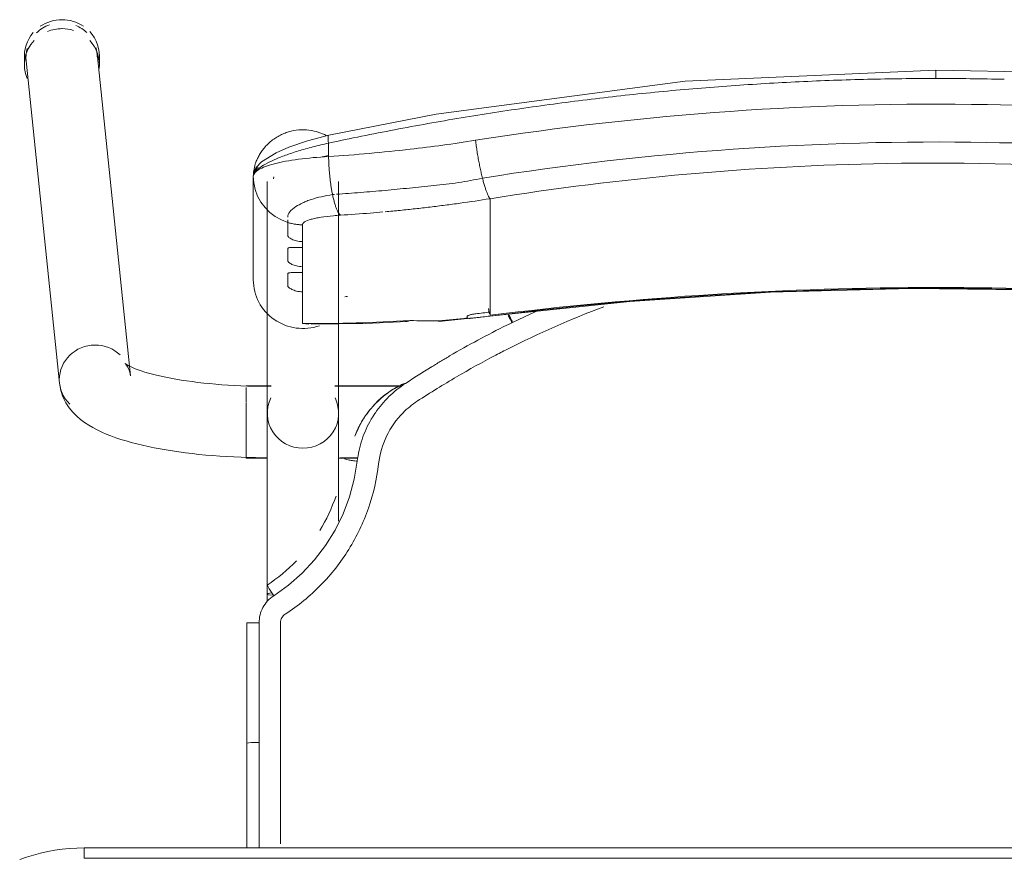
# Model space of a CAD drawing. Header units: metres. Extents: x 3 to 43.5, y -74 to -48.5.
# Tile 78 of 209: x 39.287 to 39.572, y -59.58 to -59.337. Entities that reach past the tile are written whole.
import ezdxf

# ---------------------------------------------------------------- set-up
doc = ezdxf.new("R2010")
doc.units = ezdxf.units.M
doc.layers.add('I-FURN', color=7, linetype='Continuous', lineweight=18)

# ---------------------------------------------------------------- blocks, each defined once
blk = doc.blocks.new('ConjuntoParaAlunoTamanho6 - CJA06_ConjuntoParaAlunoTamanho6-V34-1PAV - FRIGORÍFICA')
at = {"layer": 'I-FURN', "color": 253, "true_color": 0xaaaaaa}
for p, q in [((-0.2643, 0.29456), (-0.2643, 0.29197)), ((-0.23354, 0.20182), (-0.24321, 0.29526)), ((-0.24254, 0.29197), (-0.24254, 0.29456)), ((-0.2638, 0.29312), (-0.25413, 0.19969)), ((-0.1979, 0.25969), (-0.1979, 0.22964)), ((-0.19385, 0.25812), (-0.19385, 0.19097)), ((-0.19207, 0.25896), (-0.19202, 0.25906)), ((-0.19202, 0.25906), (-0.19192, 0.25949)), ((-0.17315, 0.19097), (-0.17315, 0.25812)), ((-0.19734, 0.2558), (-0.19665, 0.25395)), ((-0.17493, 0.25435), (-0.17437, 0.25441)), ((-0.19665, 0.25395), (-0.1957, 0.25221)), ((-0.1957, 0.25221), (-0.19451, 0.25062)), ((-0.12923, 0.2438), (-0.12923, 0.25317)), ((-0.12923, 0.24214), (-0.12923, 0.2438)), ((-0.18366, 0.24073), (-0.18366, 0.23904)), ((-0.12923, 0.24214), (-0.12923, 0.23653)), ((-0.12923, 0.23653), (-0.12923, 0.23486)), ((-0.12923, 0.23486), (-0.12923, 0.22925)), ((-0.18366, 0.23345), (-0.18366, 0.23176)), ((-0.12923, 0.22925), (-0.12923, 0.22759)), ((-0.18366, 0.22617), (-0.18366, 0.21701)), ((-0.12923, 0.22759), (-0.12923, 0.22197)), ((-0.12923, 0.22197), (-0.12923, 0.22031)), ((-0.11598, 0.22048), (-0.1227, 0.21732)), ((-0.14414, 0.21757), (-0.12926, 0.21915)), ((-0.18366, 0.21701), (-0.1818, 0.21679)), ((-0.19271, 0.19894), (-0.2, 0.19894)), ((-0.2, 0.19844), (-0.2, 0.19411)), ((-0.19271, 0.19879), (-0.19385, 0.19879)), ((-0.19385, 0.19879), (-0.19385, 0.19845)), ((-0.19385, 0.19845), (-0.19385, 0.19764)), ((-0.15474, 0.19894), (-0.17429, 0.19894)), ((-0.15494, 0.19879), (-0.17429, 0.19879)), ((-0.2, 0.19393), (-0.2, 0.18575)), ((-0.19385, 0.19367), (-0.19385, 0.1916)), ((-0.2, 0.18573), (-0.2, 0.17922)), ((-0.19385, 0.18688), (-0.19385, 0.18582)), ((-0.19385, 0.18371), (-0.19385, 0.18582)), ((-0.2, 0.17916), (-0.2, 0.17794)), ((-0.2, 0.17794), (-0.19377, 0.17794)), ((-0.19385, 0.17809), (-0.19385, 0.17951)), ((-0.17323, 0.17794), (-0.1676, 0.17794)), ((-0.17268, 0.17809), (-0.16757, 0.17809)), ((-0.19385, 0.13857), (-0.19385, 0.13643)), ((-0.19983, 0.13021), (-0.19982, 0.0953)), ((-0.19982, 0.06488), (-0.19982, 0.0953)), ((-0.19982, 0.0953), (-0.19982, 0.09529)), ((-0.19623, 0.09556), (-0.19738, 0.09554)), ((0.247, 0.06497), (-0.247, 0.06497)), ((-0.247, 0.06497), (-0.247, 0.06197)), ((0.247, 0.06497), (-0.247, 0.06497))]:
    blk.add_line(p, q, dxfattribs=at)
at = {"layer": 'I-FURN', "color": 253, "true_color": 0xaaaaaa, "flags": 128}
for points in [[(0.0001, 0.2904), (-0.07267, 0.28721), (-0.14486, 0.2777), (-0.17603, 0.27161)], [(0.17623, 0.27161), (0.10331, 0.28398), (0.03018, 0.28985), (0.0001, 0.2904)], [(-0.17603, 0.27161), (-0.18218, 0.26997), (-0.18761, 0.26812), (-0.19131, 0.26652), (-0.19557, 0.2639), (-0.19708, 0.26226), (-0.19765, 0.26113), (-0.1979, 0.25971)], [(-0.17607, 0.26928), (-0.17607, 0.26831), (-0.17607, 0.26734), (-0.17607, 0.26637), (-0.17607, 0.2654)], [(-0.1979, 0.24468), (-0.1979, 0.2522), (-0.1979, 0.25971)], [(-0.1979, 0.25969), (-0.19776, 0.25773), (-0.19734, 0.2558)], [(-0.1979, 0.25969), (-0.1979, 0.25218), (-0.1979, 0.24467), (-0.1979, 0.23715), (-0.1979, 0.22964)], [(-0.19451, 0.25062), (-0.19311, 0.2492), (-0.19152, 0.24799)], [(-0.19152, 0.24799), (-0.18977, 0.24701), (-0.1879, 0.24628)], [(-0.1879, 0.24243), (-0.1879, 0.24339), (-0.1879, 0.24435), (-0.1879, 0.24532), (-0.1879, 0.24628)], [(-0.18366, 0.24561), (-0.18366, 0.24439), (-0.18366, 0.24317), (-0.18366, 0.24195), (-0.18366, 0.24073)], [(-0.1879, 0.23515), (-0.1879, 0.23603), (-0.1879, 0.23692), (-0.1879, 0.2378), (-0.1879, 0.23868)], [(-0.18366, 0.23904), (-0.18366, 0.23764), (-0.18366, 0.23624), (-0.18366, 0.23485), (-0.18366, 0.23345)], [(-0.1879, 0.22787), (-0.1879, 0.22876), (-0.1879, 0.22964), (-0.1879, 0.23052), (-0.1879, 0.23141)], [(-0.18366, 0.23176), (-0.18366, 0.23036), (-0.18366, 0.22897), (-0.18366, 0.22757), (-0.18366, 0.22617)], [(-0.12926, 0.21915), (-0.08865, 0.22342), (-0.0479, 0.2261), (-0.00707, 0.22717), (0.03376, 0.22666), (0.07455, 0.22454), (0.11521, 0.22083), (0.12946, 0.21915)], [(-0.12923, 0.22031), (-0.12923, 0.22007), (-0.12923, 0.21984), (-0.12923, 0.21961), (-0.12923, 0.21937)], [(-0.18111, 0.21677), (-0.16533, 0.21701), (-0.15331, 0.21761)], [(-0.1359, 0.2187), (-0.1359, 0.21878), (-0.1359, 0.21886), (-0.1359, 0.21893), (-0.1359, 0.21901)], [(-0.23354, 0.20182), (-0.23373, 0.20287), (-0.23403, 0.20376), (-0.23437, 0.20445), (-0.23469, 0.20492), (-0.23492, 0.20521), (-0.23505, 0.20534), (-0.23507, 0.20536)], [(-0.23507, 0.20536), (-0.23501, 0.20531), (-0.23482, 0.20518), (-0.23451, 0.20499), (-0.23408, 0.20476), (-0.23355, 0.20449), (-0.23291, 0.2042), (-0.23217, 0.20389), (-0.23133, 0.20358), (-0.23041, 0.20326), (-0.22941, 0.20294), (-0.22832, 0.20262), (-0.22717, 0.2023), (-0.22594, 0.20199), (-0.22464, 0.20169), (-0.22328, 0.2014), (-0.22186, 0.20112), (-0.22039, 0.20086), (-0.21886, 0.2006), (-0.21729, 0.20036), (-0.21567, 0.20014), (-0.214, 0.19993), (-0.2123, 0.19973), (-0.21057, 0.19956), (-0.2088, 0.1994), (-0.207, 0.19926), (-0.20518, 0.19913), (-0.20334, 0.19903), (-0.20148, 0.19894), (-0.19961, 0.19888), (-0.19772, 0.19883), (-0.19583, 0.1988), (-0.19394, 0.19879), (-0.19385, 0.19879)], [(-0.25413, 0.19969), (-0.25375, 0.19762), (-0.25311, 0.19572), (-0.25226, 0.19403), (-0.25129, 0.19256), (-0.25023, 0.19128), (-0.24913, 0.19017), (-0.24799, 0.18919), (-0.24683, 0.18832), (-0.24563, 0.18753), (-0.24441, 0.18681), (-0.24316, 0.18615), (-0.24188, 0.18553), (-0.24055, 0.18496), (-0.23919, 0.18441), (-0.23778, 0.1839), (-0.23633, 0.18341), (-0.23483, 0.18295), (-0.2333, 0.18251), (-0.23171, 0.1821), (-0.23008, 0.1817), (-0.22841, 0.18133), (-0.2267, 0.18098), (-0.22495, 0.18064), (-0.22315, 0.18033), (-0.22132, 0.18004), (-0.21946, 0.17976), (-0.21756, 0.17951), (-0.21562, 0.17928), (-0.21366, 0.17906), (-0.21168, 0.17887), (-0.20967, 0.1787), (-0.20763, 0.17855), (-0.20558, 0.17842), (-0.20352, 0.17831), (-0.20144, 0.17823), (-0.19935, 0.17816), (-0.19725, 0.17811), (-0.19515, 0.17809), (-0.19385, 0.17809)], [(-0.19385, 0.13857), (-0.19385, 0.14057), (-0.19385, 0.14257), (-0.19385, 0.14457), (-0.19385, 0.14656), (-0.19385, 0.14855), (-0.19385, 0.15053), (-0.19385, 0.15249), (-0.19385, 0.15444), (-0.19385, 0.15637), (-0.19385, 0.15827), (-0.19385, 0.16015), (-0.19385, 0.162), (-0.19385, 0.16382), (-0.19385, 0.1656), (-0.19385, 0.16735), (-0.19385, 0.16905), (-0.19385, 0.17071), (-0.19385, 0.17233), (-0.19385, 0.1739), (-0.19385, 0.17541), (-0.19385, 0.17687), (-0.19385, 0.17828), (-0.19385, 0.17963), (-0.19385, 0.18092), (-0.19385, 0.18215), (-0.19385, 0.18331), (-0.19385, 0.18441), (-0.19385, 0.18544), (-0.19385, 0.1864), (-0.19385, 0.18729), (-0.19385, 0.1881), (-0.19385, 0.18885), (-0.19385, 0.18951), (-0.19385, 0.19011), (-0.19385, 0.19062), (-0.19385, 0.19097)], [(-0.17315, 0.19097), (-0.17315, 0.19051), (-0.17315, 0.18998), (-0.17315, 0.18937), (-0.17315, 0.18869), (-0.17315, 0.18793), (-0.17315, 0.1871), (-0.17315, 0.18619), (-0.17315, 0.18522), (-0.17315, 0.18417), (-0.17315, 0.18306), (-0.17315, 0.18188), (-0.17315, 0.18064), (-0.17315, 0.17934), (-0.17315, 0.17798), (-0.17315, 0.17656), (-0.17315, 0.17508), (-0.17315, 0.17355), (-0.17315, 0.17198), (-0.17315, 0.17035), (-0.17315, 0.16868), (-0.17315, 0.16696), (-0.17315, 0.16521), (-0.17315, 0.16342), (-0.17315, 0.16159), (-0.17315, 0.15974)], [(-0.16841, 0.18438), (-0.16841, 0.18437), (-0.16841, 0.18435), (-0.16841, 0.18434), (-0.16841, 0.18432)], [(-0.16774, 0.17706), (-0.16861, 0.17188), (-0.16997, 0.16679), (-0.17181, 0.16185), (-0.17415, 0.15713), (-0.17693, 0.15265), (-0.18013, 0.14846), (-0.18374, 0.14461), (-0.18771, 0.14113), (-0.19199, 0.13805)], [(-0.19623, 0.13025), (-0.19623, 0.12331), (-0.19623, 0.11637), (-0.19623, 0.10942), (-0.19623, 0.10249), (-0.19623, 0.09556)], [(-0.19738, 0.09554), (-0.19841, 0.0955), (-0.1992, 0.09544), (-0.19969, 0.09537), (-0.19982, 0.0953)], [(-0.247, 0.06497), (-0.24912, 0.06492), (-0.25124, 0.0648), (-0.25334, 0.06459), (-0.25544, 0.06429), (-0.25753, 0.06391), (-0.2596, 0.06345), (-0.26165, 0.0629), (-0.26367, 0.06228), (-0.26567, 0.06157)], [(0.247, 0.06197), (0.1235, 0.06197), (0, 0.06197), (-0.1235, 0.06197), (-0.247, 0.06197)], [(-0.247, 0.06197), (-0.1235, 0.06197), (0, 0.06197), (0.1235, 0.06197), (0.247, 0.06197)]]:
    blk.add_lwpolyline(points, dxfattribs=at)
at = {"layer": 'I-FURN', "color": 253, "true_color": 0xaaaaaa}
for centre, major_axis, ratio, start_param, end_param in [((-0.25351, 0.29419), (0.01029, 0.00107), 0.967158, 1.815725, 2.256389), ((-0.25342, 0.29456), (0.01088, 0), 0.965926, 1.570796, 2.185058), ((-0.25342, 0.29456), (0.01088, 0), 0.965926, 0.959427, 1.570796), ((-0.25351, 0.29419), (0.01029, 0.00107), 0.967158, 0.685592, 1.060105), ((-0.25342, 0.29456), (0.01088, 0), 0.965926, 2.438822, 3.243525), ((-0.25342, 0.29197), (0.01088, 0), 0.965926, 1.570796, 1.965237), ((-0.25342, 0.29197), (0.01088, 0), 0.965926, 1.257624, 1.559899), ((-0.25342, 0.29456), (0.01088, 0), 0.965926, 6.170166, 7.020457), ((-0.25342, 0.29197), (0.01088, 0), 0.965926, 2.404268, 3.526261), ((-0.25342, 0.29197), (0.01088, 0), 0.965926, 6.182855, 7.015454), ((-0.25351, 0.29419), (0.01029, 0.00107), 0.967158, 6.18338, 6.464028), ((-0.25351, 0.29419), (0.01029, 0.00107), 0.967158, 2.780211, 3.141593), ((-0.1835, 0.22964), (-0.0144, 0), 0.978148, 0, 1.909658), ((0.0001, -0.77159), (1.0211, 0), 0.978148, 1.443771, 1.697822), ((0.0001, -0.77117), (1.0209, 0), 0.978148, 1.443771, 1.697822), ((-0.17927, 0.60128), (0.385, 0), 0.978148, 4.732926, 4.735013), ((-0.17927, 0.60356), (0.395, 0), 0.978148, 4.828782, 4.839414), ((-0.1305, 0.22908), (-0.00124, 0.00992), 0.026339, 2.463316, 2.789234), ((-0.17927, 0.60336), (0.395, 0), 0.978148, 4.701279, 4.780293), ((-0.14501, 0.22754), (-0.00087, 0.00996), 0.018501, 2.957526, 3.350225), ((-0.17927, 0.60263), (0.395, 0), 0.978148, 4.801491, 4.822541), ((-0.17927, 0.60221), (0.3948, 0), 0.978148, 4.828842, 4.839414), ((-0.24383, 0.20075), (0.01029, 0.00107), 0.967158, 1.470991, 3.041787), ((-0.24383, 0.20075), (0.01029, 0.00107), 0.967158, 0.685592, 1.470991), ((-0.24383, 0.20075), (0.01029, 0.00107), 0.967158, 3.041787, 3.827185), ((-0.1835, 0.19097), (0.01035, 0), 0.978148, 2.686587, 4.712389), ((-0.1835, 0.19097), (0.01035, 0), 0.978148, 4.712389, 6.738191), ((-0.1835, 0.13857), (0.01035, 0), 0.069756, 2.648425, 3.665191)]:
    blk.add_ellipse(centre, major_axis=major_axis, ratio=ratio, start_param=start_param, end_param=end_param, dxfattribs=at)
for points in [[(0.0001, 0.29036), (0.0001, 0.29029), (0.0001, 0.29001), (0.0001, 0.28916), (0.0001, 0.28841), (0.0001, 0.28802)], [(-0.05929, 0.28591), (-0.06588, 0.28544), (-0.07245, 0.28489), (-0.07901, 0.28427)], [(-0.03953, 0.28708), (-0.04612, 0.28677), (-0.05271, 0.28638), (-0.05929, 0.28591)], [(-0.01972, 0.28779), (-0.02633, 0.28763), (-0.03293, 0.2874), (-0.03953, 0.28708)], [(0.0001, 0.28802), (-0.00651, 0.28802), (-0.01312, 0.28795), (-0.01972, 0.28779)], [(0.01992, 0.28779), (0.01332, 0.28795), (0.00671, 0.28802), (0.0001, 0.28802)], [(-0.07901, 0.28427), (-0.08557, 0.28365), (-0.09211, 0.28295), (-0.09864, 0.28217)], [(-0.09864, 0.28217), (-0.10517, 0.28139), (-0.11169, 0.28054), (-0.11819, 0.27961)], [(-0.11819, 0.27961), (-0.12468, 0.27869), (-0.13116, 0.27768), (-0.13762, 0.27661)], [(-0.13762, 0.27661), (-0.14407, 0.27553), (-0.15051, 0.27438), (-0.15692, 0.27316)], [(-0.15692, 0.27316), (-0.16332, 0.27194), (-0.16971, 0.27065), (-0.17607, 0.26928)], [(-0.13346, 0.2701), (-0.13339, 0.26956), (-0.13324, 0.26848), (-0.133, 0.26684), (-0.13272, 0.2652), (-0.13242, 0.26359), (-0.13211, 0.26203), (-0.13178, 0.26053), (-0.13155, 0.25959), (-0.13144, 0.25914)], [(-0.17609, 0.26577), (-0.1767, 0.26561), (-0.17731, 0.26545), (-0.17791, 0.26528)], [(-0.17607, 0.2654), (-0.17914, 0.26523), (-0.18504, 0.2647), (-0.19219, 0.26337), (-0.19682, 0.26165), (-0.1979, 0.26035), (-0.1979, 0.25969)], [(-0.17607, 0.2654), (-0.17606, 0.26498), (-0.17604, 0.26413), (-0.17598, 0.26285), (-0.1759, 0.26156), (-0.17579, 0.26028), (-0.17566, 0.25902), (-0.17551, 0.25778), (-0.17533, 0.25659), (-0.17514, 0.25544), (-0.175, 0.25471), (-0.17493, 0.25435)], [(-0.12923, 0.25317), (-0.12932, 0.25327), (-0.1295, 0.25353), (-0.1298, 0.25409), (-0.13011, 0.25481), (-0.13044, 0.25568), (-0.13077, 0.2567), (-0.1311, 0.25786), (-0.13133, 0.2587), (-0.13144, 0.25914)], [(-0.17493, 0.25435), (-0.17484, 0.25392), (-0.17465, 0.25308), (-0.17435, 0.25195), (-0.17403, 0.25093), (-0.17369, 0.25006), (-0.17335, 0.24934), (-0.173, 0.24877), (-0.17277, 0.2485), (-0.17265, 0.2484)], [(-0.16398, 0.24902), (-0.16687, 0.24878), (-0.16977, 0.24858), (-0.17265, 0.2484)], [(-0.16031, 0.24933), (-0.16153, 0.24922), (-0.16276, 0.24911), (-0.16398, 0.24902)], [(-0.1553, 0.2498), (-0.15675, 0.24966), (-0.15819, 0.24952), (-0.15964, 0.24939)], [(-0.15095, 0.25026), (-0.1524, 0.2501), (-0.15385, 0.24995), (-0.1553, 0.2498)], [(-0.14661, 0.25076), (-0.14806, 0.25058), (-0.14951, 0.25042), (-0.15095, 0.25026)], [(-0.14226, 0.2513), (-0.14371, 0.25111), (-0.14516, 0.25093), (-0.14661, 0.25076)], [(-0.1879, 0.24628), (-0.18756, 0.24617), (-0.18687, 0.24599), (-0.18581, 0.24578), (-0.18474, 0.24565), (-0.18402, 0.24561), (-0.18366, 0.24561)], [(-0.09625, 0.22184), (-0.10584, 0.21825), (-0.1152, 0.21414), (-0.12434, 0.2095)], [(-0.15397, 0.21772), (-0.15349, 0.21752), (-0.153, 0.21758), (-0.15247, 0.21788)], [(-0.15247, 0.21788), (-0.15113, 0.21782), (-0.1484, 0.21775), (-0.14556, 0.21776), (-0.14412, 0.21779)], [(-0.1359, 0.21901), (-0.1359, 0.21905), (-0.13586, 0.21912), (-0.13573, 0.21923), (-0.13549, 0.21935), (-0.13518, 0.21946), (-0.13479, 0.21957), (-0.13436, 0.21967), (-0.1339, 0.21974), (-0.13357, 0.21979), (-0.1334, 0.21981)], [(-0.13585, 0.2186), (-0.13587, 0.21862), (-0.13589, 0.21865), (-0.1359, 0.21868), (-0.1359, 0.2187)], [(-0.1227, 0.21732), (-0.12297, 0.21719), (-0.12353, 0.21692), (-0.12408, 0.21665), (-0.12436, 0.21651)], [(-0.12335, 0.21813), (-0.12356, 0.21856), (-0.12377, 0.21898), (-0.12395, 0.21936)], [(-0.12289, 0.21723), (-0.12304, 0.21753), (-0.12319, 0.21783), (-0.12334, 0.21813)], [(-0.12436, 0.21651), (-0.12717, 0.21512), (-0.13276, 0.21224), (-0.13826, 0.20916), (-0.14098, 0.20758)], [(-0.12434, 0.2095), (-0.12494, 0.2092), (-0.12615, 0.20858), (-0.12737, 0.20794), (-0.12798, 0.20762)], [(-0.12798, 0.20762), (-0.13157, 0.20574), (-0.13889, 0.20168), (-0.14651, 0.19698), (-0.1504, 0.19445)], [(-0.14098, 0.20758), (-0.14188, 0.20704), (-0.14368, 0.20597), (-0.14546, 0.20487), (-0.14635, 0.20432)], [(-0.14638, 0.20431), (-0.14762, 0.20355), (-0.1501, 0.202), (-0.15256, 0.20043), (-0.15378, 0.19963)], [(-0.16501, 0.19076), (-0.16447, 0.19151), (-0.16331, 0.19295), (-0.16135, 0.19493), (-0.15919, 0.19669), (-0.15764, 0.19771), (-0.15683, 0.19818)], [(-0.15378, 0.19963), (-0.1555, 0.19851), (-0.15869, 0.19594), (-0.16134, 0.1928), (-0.1625, 0.1911)], [(-0.1568, 0.1982), (-0.15587, 0.19874), (-0.15495, 0.1992), (-0.15406, 0.19958)], [(-0.1504, 0.19445), (-0.15113, 0.19396), (-0.15256, 0.19293), (-0.15386, 0.19174), (-0.15448, 0.19112)], [(-0.16371, 0.18924), (-0.16479, 0.18738), (-0.16656, 0.18343), (-0.1675, 0.1792), (-0.16774, 0.17706)], [(-0.1625, 0.1911), (-0.16271, 0.1908), (-0.16313, 0.19018), (-0.16352, 0.18955), (-0.16371, 0.18924)], [(-0.15448, 0.19112), (-0.15645, 0.18912), (-0.15969, 0.18452), (-0.16124, 0.17915), (-0.16156, 0.17636)], [(-0.16774, 0.17706), (-0.16823, 0.17712), (-0.16921, 0.17725), (-0.17046, 0.17746), (-0.17128, 0.17766), (-0.17147, 0.17776), (-0.17146, 0.1778)], [(-0.17391, 0.16699), (-0.17512, 0.16348), (-0.17671, 0.16011), (-0.17864, 0.15696)], [(-0.1854, 0.14823), (-0.18797, 0.14558), (-0.19084, 0.14321), (-0.19391, 0.14119)], [(-0.19391, 0.14119), (-0.19393, 0.14119), (-0.19385, 0.14103), (-0.19344, 0.14033), (-0.19278, 0.13928), (-0.19225, 0.13846), (-0.19199, 0.13805)], [(-0.19199, 0.13805), (-0.19265, 0.13762), (-0.19383, 0.13663), (-0.19519, 0.13473), (-0.19604, 0.13255), (-0.19622, 0.13104), (-0.19623, 0.13025)], [(-0.18863, 0.13277), (-0.18884, 0.13263), (-0.18922, 0.13231), (-0.18966, 0.1317), (-0.18994, 0.13099), (-0.19, 0.1305), (-0.19, 0.13025)], [(-0.19623, 0.13025), (-0.19672, 0.13025), (-0.1977, 0.13025), (-0.19891, 0.13024), (-0.19969, 0.13022), (-0.19984, 0.13021), (-0.19982, 0.1302)], [(-0.19982, 0.12147), (-0.19982, 0.12438), (-0.19982, 0.12729), (-0.19982, 0.1302)], [(-0.19982, 0.1302), (-0.19982, 0.12438), (-0.19982, 0.11273), (-0.19982, 0.1011), (-0.19982, 0.09529)], [(-0.19982, 0.09528), (-0.19982, 0.1011), (-0.19982, 0.10691), (-0.19982, 0.11273)], [(-0.19982, 0.09529), (-0.19982, 0.08515), (-0.19982, 0.07502), (-0.19982, 0.06488)], [(-0.19982, 0.06488), (-0.19982, 0.06837), (-0.19982, 0.07185), (-0.19982, 0.07534)]]:
    blk.add_open_spline(points, degree=3, dxfattribs=at)
for points, knots in [([(-0.13346, 0.2701), (-0.0847, 0.2778), (0.00519, 0.28415), (0.09466, 0.27626), (0.13366, 0.2701)], [-1, -1, -1, -1, -0.444444, 0, 0, 0, 0]), ([(-0.1979, 0.25971), (-0.1979, 0.26019), (-0.19783, 0.26127), (-0.19747, 0.26287), (-0.19695, 0.2643), (-0.19642, 0.26543), (-0.19585, 0.26637), (-0.19534, 0.26711), (-0.19492, 0.26766), (-0.19447, 0.26819), (-0.19382, 0.2689), (-0.19291, 0.26975), (-0.1919, 0.27053), (-0.19105, 0.27107), (-0.1904, 0.27144), (-0.18973, 0.27177), (-0.18883, 0.27217), (-0.18719, 0.27275), (-0.18474, 0.2732), (-0.18174, 0.27315), (-0.17906, 0.27255), (-0.17745, 0.27187), (-0.17679, 0.27153)], [0, 0, 0, 0, 0.0625, 0.125, 0.15625, 0.1875, 0.21875, 0.234375, 0.25, 0.265625, 0.28125, 0.3125, 0.34375, 0.359375, 0.375, 0.390625, 0.40625, 0.4375, 0.5, 0.5625, 0.625, 0.6721865, 0.6721865, 0.6721865, 0.6721865]), ([(-0.1761, 0.27156), (-0.17616, 0.27149), (-0.17627, 0.27106), (-0.17619, 0.27003), (-0.17607, 0.26928)], [0.625, 0.625, 0.625, 0.625, 0.75, 1, 1, 1, 1]), ([(-0.1979, 0.25971), (-0.1979, 0.26034), (-0.19688, 0.26187), (-0.19282, 0.26411), (-0.18865, 0.26578), (-0.18491, 0.26704), (-0.18064, 0.26823), (-0.1776, 0.26895), (-0.17607, 0.26928)], [0, 0, 0, 0, 0.25, 0.5, 0.625, 0.75, 0.875, 1, 1, 1, 1]), ([(-0.17607, 0.2654), (-0.1682, 0.2659), (-0.154, 0.26716), (-0.13977, 0.2691), (-0.13346, 0.2701)], [-1, -1, -1, -1, -0.444444, 0, 0, 0, 0]), ([(-0.13144, 0.25914), (-0.08343, 0.26683), (0.00512, 0.27318), (0.09323, 0.26529), (0.13164, 0.25914)], [-1, -1, -1, -1, -0.444444, 0, 0, 0, 0]), ([(0.12943, 0.25317), (0.08224, 0.26075), (-0.00484, 0.26702), (-0.09148, 0.25924), (-0.12923, 0.25317)], [-1, -1, -1, -1, -0.444444, 0, 0, 0, 0]), ([(-0.1965, 0.2622), (-0.19671, 0.26207), (-0.1971, 0.26176), (-0.19769, 0.26096), (-0.1979, 0.26021), (-0.1979, 0.25971)], [0.75, 0.75, 0.75, 0.75, 0.8125, 0.875, 1, 1, 1, 1]), ([(-0.17381, 0.25447), (-0.17147, 0.25462), (-0.16677, 0.25497), (-0.1597, 0.25557), (-0.1538, 0.25614), (-0.14908, 0.25663), (-0.14554, 0.25703), (-0.14198, 0.25739), (-0.13843, 0.25782), (-0.13492, 0.25842), (-0.13259, 0.25889), (-0.13144, 0.25914)], [0, 0, 0, 0, 0.166667, 0.333333, 0.5, 0.583333, 0.666667, 0.75, 0.833333, 0.916667, 1, 1, 1, 1]), ([(-0.1879, 0.24778), (-0.18791, 0.24829), (-0.1875, 0.24933), (-0.18588, 0.25077), (-0.184, 0.25182), (-0.1824, 0.2525), (-0.17978, 0.25344), (-0.17715, 0.25404), (-0.17493, 0.25435)], [0, 0, 0, 0, 0.2, 0.4, 0.55, 0.625, 0.7, 1, 1, 1, 1]), ([(-0.12923, 0.25317), (-0.13213, 0.25271), (-0.13647, 0.25207), (-0.14082, 0.25148), (-0.14226, 0.2513)], [-1, -1, -1, -1, -0.8, -0.7, -0.7, -0.7, -0.7]), ([(-0.1879, 0.24628), (-0.1879, 0.24644), (-0.1879, 0.2467), (-0.1879, 0.247), (-0.1879, 0.2471)], [0, 0, 0, 0, 0.4, 0.6, 0.6, 0.6, 0.6]), ([(-0.17265, 0.2484), (-0.17333, 0.24836), (-0.17532, 0.24821), (-0.17777, 0.24791), (-0.17985, 0.24753), (-0.18163, 0.2471), (-0.18322, 0.24646), (-0.18366, 0.2459), (-0.18366, 0.24561)], [-1, -1, -1, -1, -0.888889, -0.666667, -0.555556, -0.444444, -0.222222, 0, 0, 0, 0]), ([(-0.18366, 0.24073), (-0.18428, 0.24075), (-0.18512, 0.24088), (-0.18609, 0.24117), (-0.18671, 0.24142), (-0.18723, 0.2417), (-0.18762, 0.24198), (-0.18784, 0.24222), (-0.1879, 0.24236), (-0.1879, 0.24243)], [0, 0, 0, 0, 0.25, 0.375, 0.5, 0.625, 0.75, 0.875, 1, 1, 1, 1]), ([(-0.1879, 0.23868), (-0.1879, 0.23875), (-0.18784, 0.23885), (-0.18762, 0.23896), (-0.18723, 0.23902), (-0.18671, 0.23904), (-0.18609, 0.23904), (-0.18512, 0.23903), (-0.18428, 0.23902), (-0.18366, 0.23904)], [0, 0, 0, 0, 0.125, 0.25, 0.375, 0.5, 0.625, 0.75, 1, 1, 1, 1]), ([(-0.18366, 0.23345), (-0.18428, 0.23348), (-0.18512, 0.2336), (-0.18609, 0.23389), (-0.18671, 0.23414), (-0.18723, 0.23442), (-0.18762, 0.2347), (-0.18784, 0.23494), (-0.1879, 0.23508), (-0.1879, 0.23515)], [0, 0, 0, 0, 0.25, 0.375, 0.5, 0.625, 0.75, 0.875, 1, 1, 1, 1]), ([(-0.1879, 0.23141), (-0.1879, 0.23147), (-0.18784, 0.23158), (-0.18762, 0.23168), (-0.18723, 0.23174), (-0.18671, 0.23176), (-0.18609, 0.23176), (-0.18512, 0.23175), (-0.18428, 0.23175), (-0.18366, 0.23176)], [0, 0, 0, 0, 0.125, 0.25, 0.375, 0.5, 0.625, 0.75, 1, 1, 1, 1]), ([(-0.18366, 0.22617), (-0.18428, 0.2262), (-0.18512, 0.22633), (-0.18609, 0.22661), (-0.18671, 0.22687), (-0.18723, 0.22714), (-0.18762, 0.22742), (-0.18784, 0.22767), (-0.1879, 0.22781), (-0.1879, 0.22787)], [0, 0, 0, 0, 0.25, 0.375, 0.5, 0.625, 0.75, 0.875, 1, 1, 1, 1]), ([(-0.1334, 0.21866), (-0.1337, 0.21862), (-0.13425, 0.21856), (-0.13488, 0.2185), (-0.13529, 0.21849), (-0.13555, 0.2185), (-0.13573, 0.21853), (-0.13582, 0.21857), (-0.13585, 0.2186)], [0, 0, 0, 0, 0.25, 0.5, 0.625, 0.75, 0.875, 1, 1, 1, 1]), ([(-0.12388, 0.21967), (-0.12372, 0.21936), (-0.12333, 0.2186), (-0.12291, 0.21776), (-0.1227, 0.21732)], [0.5302375, 0.5302375, 0.5302375, 0.5302375, 0.75, 1, 1, 1, 1]), ([(-0.15863, 0.1971), (-0.16081, 0.19558), (-0.16383, 0.19273), (-0.16686, 0.18807), (-0.16796, 0.18563), (-0.16841, 0.18438)], [0, 0, 0, 0, 0.5, 0.75, 1, 1, 1, 1]), ([(-0.1541, 0.19964), (-0.15446, 0.19948), (-0.15603, 0.19875), (-0.15753, 0.19787), (-0.15863, 0.1971)], [0.6774063, 0.6774063, 0.6774063, 0.6774063, 0.75, 1, 1, 1, 1]), ([(-0.16841, 0.18432), (-0.16799, 0.18547), (-0.16725, 0.18714), (-0.16604, 0.18925), (-0.16537, 0.19026), (-0.16501, 0.19076)], [0, 0, 0, 0, 0.5, 0.75, 1, 1, 1, 1]), ([(-0.16156, 0.17636), (-0.16208, 0.17191), (-0.16353, 0.16549), (-0.16692, 0.15729), (-0.1701, 0.15145), (-0.17391, 0.14602), (-0.17976, 0.13936), (-0.18487, 0.13521), (-0.18863, 0.13277)], [0, 0, 0, 0, 0.25, 0.375, 0.5, 0.625, 0.75, 1, 1, 1, 1]), ([(-0.19, 0.13025), (-0.19, 0.12863), (-0.19, 0.12547), (-0.19, 0.12092), (-0.19, 0.1173), (-0.19, 0.1145), (-0.19, 0.11243), (-0.19, 0.11052), (-0.19, 0.10828), (-0.19, 0.10624), (-0.19, 0.10408), (-0.19, 0.10228), (-0.19, 0.10023), (-0.19, 0.09774), (-0.19, 0.09515), (-0.19, 0.09189), (-0.19, 0.08842), (-0.19, 0.08419), (-0.19, 0.08049), (-0.19, 0.07684), (-0.19, 0.07351), (-0.19, 0.07081), (-0.19, 0.0683), (-0.19, 0.06666), (-0.19, 0.06612)], [0, 0, 0, 0, 0.03125, 0.0625, 0.09375, 0.109375, 0.125, 0.140625, 0.15625, 0.1875, 0.203125, 0.21875, 0.234375, 0.25, 0.265625, 0.28125, 0.3125, 0.328125, 0.34375, 0.359375, 0.3671875, 0.375, 0.3828125, 0.3865101, 0.3865101, 0.3865101, 0.3865101]), ([(-0.19623, 0.06488), (-0.19623, 0.06802), (-0.19623, 0.0747), (-0.19623, 0.0849), (-0.19623, 0.09203), (-0.19623, 0.09556)], [0.8397159, 0.8397159, 0.8397159, 0.8397159, 0.8888889, 0.9444444, 1, 1, 1, 1])]:
    blk.add_open_spline(points, degree=3, knots=knots, dxfattribs=at)
blk = doc.blocks.new('4 GRE - ESCOLA DE CINEMA E AUDIOVISUAL CINE REX R07_rvt-1-1PAV - FRIGORÍFICA')
at = {"layer": 'I-FURN', "color": 253, "lineweight": 18, "true_color": 0xaaaaaa}
blk.add_blockref('ConjuntoParaAlunoTamanho6 - CJA06_ConjuntoParaAlunoTamanho6-V34-1PAV - FRIGORÍFICA', (39.55241, -59.64244), dxfattribs=at)

msp = doc.modelspace()

# ---------------------------------------------------------------- block references
at = {"lineweight": 5}
msp.add_blockref('4 GRE - ESCOLA DE CINEMA E AUDIOVISUAL CINE REX R07_rvt-1-1PAV - FRIGORÍFICA', (0, 0), dxfattribs=at)

doc.saveas('drawing.dxf')
